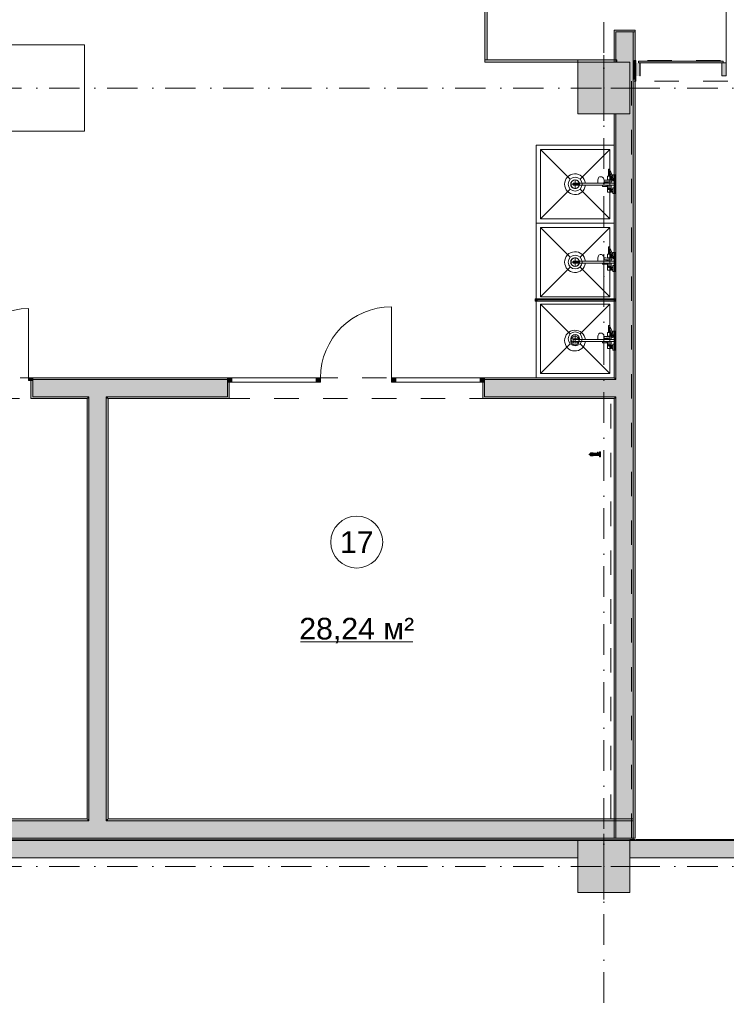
# Model space of a CAD drawing. Header units: millimetres. Extents: x -14761 to 157739, y -22400 to 107990.
# Tile 121 of 228: x 110249 to 118415, y 7408 to 18790. Entities that reach past the tile are written whole.
import ezdxf

# ---------------------------------------------------------------- set-up
doc = ezdxf.new("R2010")
doc.units = ezdxf.units.MM
doc.header["$MEASUREMENT"] = 0
doc.linetypes.add('Штриховая', pattern=[564.444447, 282.222223, -282.222223])
doc.linetypes.add('Штрихпунктирная', pattern=[670.277762, 352.777767, -176.388884, 0, -141.111112])
for name, color, linetype in [('Интерьер - конструкции мебели', 7, 'Continuous'), ('Интерьер - Оборудование', 7, 'Continuous'), ('Интерьер - Сантехника', 7, 'Continuous'), ('Конструктив - ГКЛ', 7, 'Continuous'), ('Конструктив - Колонны', 7, 'Continuous'), ('Конструктив - Навесные Стены', 7, 'Continuous'), ('Конструктив - Стены Блок 200 нов', 7, 'Continuous'), ('Конструктив - Стены Внутр сущ.', 7, 'Continuous'), ('Элемент Модели - Зона', 7, 'Continuous'), ('Элемент Модели - Оси', 7, 'Continuous')]:
    doc.layers.add(name, color=color, linetype=linetype)
doc.styles.add('СГЕНЕРИР_СТИЛЬ_1', font='txt')

msp = doc.modelspace()

# ---------------------------------------------------------------- hatches: boundary and pattern name
at = {"layer": 'Интерьер - Оборудование', "linetype": 'Continuous', "lineweight": 0, "true_color": 0x7f7f7f}
for points in [[(115625, 19700), (115625, 18325), (115650, 18325), (115650, 19700)], [(115625, 18325), (115625, 18300), (117150, 18300), (117150, 18325)]]:
    msp.add_hatch(color=8, dxfattribs=at).paths.add_polyline_path(points)
at = {"layer": 'Интерьер - Оборудование', "linetype": 'Continuous', "lineweight": 0, "true_color": 0x00007f}
msp.add_hatch(color=176, dxfattribs=at).paths.add_polyline_path([(116205, 15563), (116205, 15538), (116230, 15538), (116230, 15563)])
at = {"layer": 'Интерьер - Оборудование', "linetype": 'Continuous', "lineweight": 0, "true_color": 0x000000}
msp.add_hatch(color=18, dxfattribs=at).paths.add_polyline_path([(117130, 15562), (116230, 15562), (116230, 15538), (117130, 15538)])
at = {"layer": 'Интерьер - Оборудование', "linetype": 'Continuous', "lineweight": 0, "true_color": 0xe5e5e5}
msp.add_hatch(color=254, dxfattribs=at).paths.add_polyline_path([(116934, 13782), (116934, 13792), (116933, 13792), (116932, 13792), (116930, 13792), (116928, 13792), (116927, 13792), (116927, 13792), (116927, 13782), (116925, 13782), (116925, 13782), (116924, 13782), (116924, 13779), (116884, 13779), (116883, 13779), (116877, 13779), (116877, 13779), (116877, 13781), (116877, 13782), (116877, 13782), (116847, 13782), (116846, 13782), (116845, 13781), (116845, 13780), (116845, 13779), (116845, 13778), (116845, 13776), (116845, 13774), (116845, 13771), (116845, 13770), (116842, 13770), (116838, 13770), (116837, 13770), (116835, 13770), (116833, 13769), (116832, 13768), (116832, 13767), (116832, 13766), (116832, 13763), (116833, 13761), (116834, 13761), (116835, 13760), (116836, 13760), (116837, 13760), (116841, 13760), (116845, 13760), (116845, 13759), (116845, 13756), (116845, 13754), (116845, 13752), (116845, 13751), (116845, 13750), (116845, 13750), (116846, 13749), (116847, 13748), (116877, 13748), (116877, 13748), (116877, 13749), (116877, 13751), (116877, 13751), (116883, 13751), (116883, 13751), (116884, 13751), (116950, 13751), (116950, 13751), (116950, 13745), (116950, 13740), (116950, 13737), (116950, 13735), (116962, 13735), (116962, 13737), (116962, 13740), (116962, 13745), (116962, 13751), (116962, 13758), (116962, 13765), (116962, 13773), (116962, 13780), (116962, 13786), (116962, 13790), (116962, 13794), (116962, 13795), (116950, 13795), (116950, 13794), (116950, 13790), (116950, 13786), (116950, 13780), (116950, 13779), (116936, 13779), (116936, 13782), (116936, 13782), (116935, 13782)])
at = {"layer": 'Конструктив - ГКЛ', "linetype": 'Continuous', "lineweight": 0, "true_color": 0x000000}
for points in [[(117359, 9312), (117300, 9312), (117300, 9300), (117359, 9300)], [(134675, 9312), (117364, 9312), (117364, 9300), (134675, 9300)]]:
    msp.add_hatch(color=18, dxfattribs=at).paths.add_polyline_path(points)
at = {"layer": 'Конструктив - Колонны', "linetype": 'Continuous', "lineweight": 0, "true_color": 0x000000}
for points in [[(116700, 17700), (117300, 17700), (117300, 18300), (116700, 18300)], [(116700, 8700), (117300, 8700), (117300, 9300), (116700, 9300)]]:
    msp.add_hatch(color=18, dxfattribs=at).paths.add_polyline_path(points)
at = {"layer": 'Конструктив - Навесные Стены', "linetype": 'Continuous', "lineweight": 0, "true_color": 0x000000}
for points in [[(117365, 18140), (117415, 18140), (117415, 18290), (117365, 18290)], [(117420, 18140), (117420, 18290), (117370, 18290), (117370, 18140)], [(117400, 18310), (117400, 18290), (118380, 18290), (118380, 18310)], [(118365, 18140), (118415, 18140), (118415, 18290), (118365, 18290)]]:
    msp.add_hatch(color=18, dxfattribs=at).paths.add_polyline_path(points)
at = {"layer": 'Конструктив - Стены Блок 200 нов', "linetype": 'Continuous', "lineweight": 0, "true_color": 0x000000}
for points in [[(117120, 18670), (117120, 18650), (117140, 18650), (117360, 18650), (117360, 18670)], [(117340, 18675), (117140, 18675), (117140, 18670), (117340, 18670)], [(117120, 18300), (117140, 18300), (117140, 18650), (117120, 18650)], [(117140, 18650), (117140, 18300), (117340, 18300), (117340, 18650)], [(117340, 18650), (117340, 18300), (117360, 18300), (117360, 18650)], [(117140, 14630), (117340, 14630), (117340, 18300), (117300, 18300), (117300, 17700), (117140, 17700)], [(117360, 9330), (117360, 18300), (117340, 18300), (117340, 9330)], [(117350, 18080), (117370, 18080), (117370, 18320), (117350, 18320), (117350, 18100)], [(117120, 14650), (117140, 14650), (117140, 17700), (117120, 17700)], [(110400, 14650), (110350, 14650), (110350, 14620), (110400, 14620)], [(110400, 14410), (110400, 14430), (110400, 14620), (110380, 14620), (110380, 14410)], [(112650, 14650), (110400, 14650), (110400, 14630), (112650, 14630)], [(110400, 14630), (110400, 14620), (110400, 14430), (111050, 14430), (111050, 14630)], [(111050, 14430), (111250, 14430), (111250, 14630), (111050, 14630)], [(111250, 14430), (112650, 14430), (112650, 14600), (112650, 14630), (111250, 14630)], [(112650, 14650), (112650, 14600), (112700, 14600), (112700, 14650)], [(112670, 14410), (112670, 14600), (112650, 14600), (112650, 14430), (112650, 14410)], [(113675, 14650), (113675, 14600), (113725, 14600), (113725, 14650)], [(114545, 14650), (114545, 14600), (114595, 14600), (114595, 14650)], [(115570, 14650), (115570, 14600), (115620, 14600), (115620, 14650)], [(115620, 14410), (115620, 14430), (115620, 14600), (115600, 14600), (115600, 14410)], [(115620, 14630), (117120, 14630), (117120, 14650), (115620, 14650)], [(117120, 14630), (115620, 14630), (115620, 14600), (115620, 14430), (117120, 14430)], [(117120, 14650), (117120, 14630), (117140, 14630), (117140, 14650)], [(117120, 14630), (117120, 14430), (117140, 14430), (117140, 14630)], [(117140, 14630), (117140, 14430), (117340, 14430), (117340, 14630)], [(110400, 14430), (110400, 14410), (111030, 14410), (111030, 14430)], [(111030, 14410), (111050, 14410), (111050, 14430), (111030, 14430)], [(111030, 14410), (111030, 9550), (111050, 9550), (111050, 14410)], [(111050, 14410), (111250, 14410), (111250, 14430), (111050, 14430)], [(111250, 9550), (111250, 14410), (111050, 14410), (111050, 9550)], [(111250, 14410), (111270, 14410), (111270, 14430), (111250, 14430)], [(111270, 9550), (111270, 14410), (111250, 14410), (111250, 9550)], [(111270, 14430), (111270, 14410), (112650, 14410), (112650, 14430)], [(115620, 14430), (115620, 14410), (117120, 14410), (117120, 14430)], [(117120, 14430), (117120, 14410), (117140, 14410), (117140, 14430)], [(117120, 14410), (117120, 9330), (117140, 9330), (117140, 14410)], [(117140, 14430), (117140, 9330), (117340, 9330), (117340, 14430)], [(107900, 9330), (111050, 9330), (111050, 9530), (107900, 9530)], [(107920, 9530), (111030, 9530), (111030, 9550), (107920, 9550)], [(111030, 9530), (111050, 9530), (111050, 9550), (111030, 9550)], [(111050, 9530), (111250, 9530), (111250, 9550), (111050, 9550)], [(111050, 9330), (111250, 9330), (111250, 9530), (111050, 9530)], [(111250, 9530), (111270, 9530), (111270, 9550), (111250, 9550)], [(111250, 9330), (117339, 9330), (117339, 9530), (111250, 9530)], [(111270, 9530), (117339, 9530), (117339, 9550), (111270, 9550)], [(99100, 9330), (99100, 9310), (117339, 9310), (117339, 9330)]]:
    msp.add_hatch(color=18, dxfattribs=at).paths.add_polyline_path(points)
at = {"layer": 'Конструктив - Стены Внутр сущ.', "linetype": 'Continuous', "lineweight": 0, "true_color": 0x000000}
for points in [[(108300, 9100), (116700, 9100), (116700, 9300), (108300, 9300)], [(117300, 9100), (125700, 9100), (125700, 9300), (117300, 9300)]]:
    msp.add_hatch(color=18, dxfattribs=at).paths.add_polyline_path(points)

# ---------------------------------------------------------------- linework, layer by layer
at = {"layer": 'Интерьер - конструкции мебели', "color": 7, "linetype": 'Continuous', "lineweight": 15, "flags": 128}
msp.add_lwpolyline([(105000, 17500), (111000, 17500), (111000, 18500), (105000, 18500)], close=True, dxfattribs=at)
at = {"layer": 'Интерьер - Оборудование', "color": 7, "linetype": 'Continuous', "lineweight": 15}
for p, q in [((117054, 17055), (117053, 17057)), ((117066, 16981), (117053, 16981)), ((117054, 17055), (117058, 17041)), ((117058, 17041), (117066, 17023)), ((117082, 16977), (117082, 16949)), ((117088, 16977), (117092, 16966)), ((117090, 16954), (117090, 16972)), ((117090, 16972), (117090, 16972)), ((117090, 16972), (117090, 16972)), ((117092, 16966), (117096, 16946)), ((117101, 16981), (117105, 16969)), ((117104, 16972), (117104, 16981)), ((117105, 16970), (117105, 16970)), ((117105, 16969), (117109, 16950)), ((116786, 16900), (116645, 16900)), ((116645, 16876), (116645, 16900)), ((116786, 16876), (116645, 16876)), ((116933, 16900), (117086, 16900)), ((117086, 16876), (116985, 16876)), ((116988, 16900), (116988, 16900)), ((117000, 16902), (116999, 16900)), ((117001, 16907), (117000, 16902)), ((117003, 16916), (117001, 16907)), ((117042, 16913), (117002, 16913)), ((117002, 16900), (117002, 16900)), ((117003, 16936), (117003, 16934)), ((117003, 16934), (117004, 16925)), ((117004, 16925), (117003, 16916)), ((117003, 16914), (117021, 16915)), ((117021, 16915), (117063, 16915)), ((117027, 16913), (117027, 16900)), ((117027, 16863), (117027, 16876)), ((117042, 16935), (117063, 16935)), ((117042, 16915), (117042, 16900)), ((117042, 16863), (117042, 16876)), ((117050, 16938), (117050, 16935)), ((117050, 16938), (117082, 16938)), ((117050, 16915), (117050, 16900)), ((117050, 16838), (117050, 16876)), ((117065, 16935), (117063, 16935)), ((117063, 16915), (117065, 16915)), ((117066, 16934), (117065, 16935)), ((117065, 16915), (117066, 16916)), ((117068, 16933), (117066, 16934)), ((117066, 16916), (117068, 16917)), ((117069, 16932), (117068, 16933)), ((117068, 16917), (117069, 16919)), ((117069, 16930), (117069, 16932)), ((117069, 16930), (117070, 16928)), ((117069, 16930), (117069, 16930)), ((117070, 16928), (117069, 16930)), ((117069, 16930), (117069, 16930)), ((117070, 16922), (117069, 16920)), ((117069, 16920), (117070, 16922)), ((117069, 16920), (117069, 16920)), ((117069, 16919), (117069, 16920)), ((117069, 16920), (117069, 16920)), ((117070, 16928), (117071, 16925)), ((117070, 16922), (117070, 16928)), ((117071, 16925), (117070, 16922)), ((117072, 16938), (117075, 16938)), ((117075, 16938), (117078, 16938)), ((117078, 16938), (117081, 16938)), ((117086, 16933), (117086, 16919)), ((117090, 16949), (117090, 16954)), ((117095, 16954), (117090, 16954)), ((117096, 16946), (117096, 16945)), ((117109, 16944), (117107, 16931)), ((117107, 16931), (117107, 16930)), ((117107, 16930), (117107, 16929)), ((117109, 16950), (117109, 16945)), ((117109, 16945), (117109, 16944)), ((117122, 16876), (117122, 16900)), ((117082, 16838), (117050, 16838)), ((117082, 16799), (117082, 16827)), ((117090, 16799), (117090, 16827)), ((117104, 16822), (117090, 16822)), ((117104, 16804), (117090, 16804)), ((117104, 16795), (117104, 16831)), ((117054, 16155), (117053, 16157)), ((117066, 16081), (117053, 16081)), ((117054, 16155), (117058, 16141)), ((117058, 16141), (117066, 16123)), ((117082, 16077), (117082, 16049)), ((117088, 16077), (117092, 16066)), ((117090, 16054), (117090, 16072)), ((117090, 16072), (117090, 16072)), ((117090, 16072), (117090, 16072)), ((117090, 16049), (117090, 16054)), ((117095, 16054), (117090, 16054)), ((117092, 16066), (117096, 16046)), ((117101, 16081), (117105, 16069)), ((117104, 16072), (117104, 16081)), ((117105, 16070), (117105, 16070)), ((117105, 16069), (117109, 16050)), ((117109, 16050), (117109, 16045)), ((116786, 16000), (116645, 16000)), ((116645, 15976), (116645, 16000)), ((116786, 15976), (116645, 15976)), ((116933, 16000), (117086, 16000)), ((117086, 15976), (116985, 15976)), ((116988, 16000), (116988, 16000)), ((117000, 16002), (116999, 16000)), ((117001, 16007), (117000, 16002)), ((117003, 16016), (117001, 16007)), ((117042, 16013), (117002, 16013)), ((117002, 16000), (117002, 16000)), ((117003, 16036), (117003, 16034)), ((117003, 16034), (117004, 16025)), ((117004, 16025), (117003, 16016)), ((117003, 16014), (117021, 16015)), ((117021, 16015), (117063, 16015)), ((117027, 16013), (117027, 16000)), ((117027, 15963), (117027, 15976)), ((117042, 16035), (117063, 16035)), ((117042, 16015), (117042, 16000)), ((117042, 15963), (117042, 15976)), ((117050, 16038), (117050, 16035)), ((117050, 16038), (117082, 16038)), ((117050, 16015), (117050, 16000)), ((117050, 15938), (117050, 15976)), ((117082, 15938), (117050, 15938)), ((117065, 16035), (117063, 16035)), ((117063, 16015), (117065, 16015)), ((117066, 16034), (117065, 16035)), ((117065, 16015), (117066, 16016)), ((117068, 16033), (117066, 16034)), ((117066, 16016), (117068, 16017)), ((117069, 16032), (117068, 16033)), ((117068, 16017), (117069, 16019)), ((117069, 16030), (117069, 16032)), ((117069, 16030), (117070, 16028)), ((117069, 16030), (117069, 16030)), ((117070, 16028), (117069, 16030)), ((117069, 16030), (117069, 16030)), ((117070, 16022), (117069, 16020)), ((117069, 16020), (117070, 16022)), ((117069, 16020), (117069, 16020)), ((117069, 16019), (117069, 16020)), ((117069, 16020), (117069, 16020)), ((117070, 16028), (117071, 16025)), ((117070, 16022), (117070, 16028)), ((117071, 16025), (117070, 16022)), ((117072, 16038), (117075, 16038)), ((117075, 16038), (117078, 16038)), ((117078, 16038), (117081, 16038)), ((117086, 16033), (117086, 16019)), ((117096, 16046), (117096, 16045)), ((117109, 16044), (117107, 16031)), ((117107, 16031), (117107, 16030)), ((117107, 16030), (117107, 16029)), ((117109, 16045), (117109, 16044)), ((117122, 15976), (117122, 16000)), ((117082, 15899), (117082, 15927)), ((117090, 15899), (117090, 15927)), ((117104, 15922), (117090, 15922)), ((117104, 15904), (117090, 15904)), ((117104, 15895), (117104, 15931)), ((116230, 15563), (117130, 15563)), ((116230, 15562), (116230, 15563)), ((116230, 15538), (117130, 15538)), ((116230, 15538), (116230, 15538)), ((117130, 15563), (117130, 15562)), ((117130, 15538), (117130, 15538)), ((117054, 15247), (117053, 15249)), ((117066, 15173), (117053, 15173)), ((117054, 15247), (117058, 15233)), ((117058, 15233), (117066, 15215)), ((117082, 15169), (117082, 15141)), ((117088, 15169), (117092, 15158)), ((117090, 15146), (117090, 15164)), ((117090, 15164), (117090, 15164)), ((117090, 15164), (117090, 15164)), ((117090, 15141), (117090, 15146)), ((117095, 15146), (117090, 15146)), ((117092, 15158), (117096, 15138)), ((117101, 15173), (117105, 15161)), ((117104, 15164), (117104, 15173)), ((117105, 15162), (117105, 15162)), ((117105, 15161), (117109, 15142)), ((117109, 15142), (117109, 15137)), ((116786, 15092), (116645, 15092)), ((116645, 15068), (116645, 15092)), ((116786, 15068), (116645, 15068)), ((116933, 15092), (117086, 15092)), ((117086, 15068), (116985, 15068)), ((116988, 15092), (116988, 15092)), ((117000, 15094), (116999, 15092)), ((117001, 15099), (117000, 15094)), ((117003, 15108), (117001, 15099)), ((117042, 15105), (117002, 15105)), ((117002, 15092), (117002, 15092)), ((117003, 15128), (117003, 15126)), ((117003, 15126), (117004, 15117)), ((117004, 15117), (117003, 15108)), ((117003, 15106), (117021, 15107)), ((117021, 15107), (117063, 15107)), ((117027, 15105), (117027, 15092)), ((117027, 15055), (117027, 15068)), ((117042, 15127), (117063, 15127)), ((117042, 15107), (117042, 15092)), ((117042, 15055), (117042, 15068)), ((117050, 15130), (117050, 15127)), ((117050, 15130), (117082, 15130)), ((117050, 15107), (117050, 15092)), ((117050, 15030), (117050, 15068)), ((117082, 15030), (117050, 15030)), ((117065, 15127), (117063, 15127)), ((117063, 15107), (117065, 15107)), ((117066, 15126), (117065, 15127)), ((117065, 15107), (117066, 15108)), ((117068, 15125), (117066, 15126)), ((117066, 15108), (117068, 15109)), ((117069, 15124), (117068, 15125)), ((117068, 15109), (117069, 15111)), ((117069, 15122), (117069, 15124)), ((117069, 15122), (117070, 15120)), ((117069, 15122), (117069, 15122)), ((117070, 15120), (117069, 15122)), ((117069, 15122), (117069, 15122)), ((117070, 15114), (117069, 15112)), ((117069, 15112), (117070, 15114)), ((117069, 15112), (117069, 15112)), ((117069, 15111), (117069, 15112)), ((117069, 15112), (117069, 15112)), ((117070, 15120), (117071, 15117)), ((117070, 15114), (117070, 15120)), ((117071, 15117), (117070, 15114)), ((117072, 15130), (117075, 15130)), ((117075, 15130), (117078, 15130)), ((117078, 15130), (117081, 15130)), ((117086, 15125), (117086, 15111)), ((117096, 15138), (117096, 15137)), ((117109, 15136), (117107, 15123)), ((117107, 15123), (117107, 15122)), ((117107, 15122), (117107, 15121)), ((117109, 15137), (117109, 15136)), ((117122, 15068), (117122, 15092)), ((117082, 14991), (117082, 15019)), ((117090, 14991), (117090, 15019)), ((117104, 15014), (117090, 15014)), ((117104, 14996), (117090, 14996)), ((117104, 14987), (117104, 15023)), ((116847, 13782), (116847, 13748)), ((116877, 13779), (116877, 13751)), ((116893, 13775), (116885, 13775)), ((116893, 13757), (116893, 13774)), ((116936, 13779), (116924, 13779)), ((116934, 13782), (116927, 13782)), ((116950, 13779), (116950, 13751)), ((116845, 13770), (116845, 13760)), ((116885, 13755), (116893, 13755))]:
    msp.add_line(p, q, dxfattribs=at)
at = {"layer": 'Интерьер - Оборудование', "color": 7, "linetype": 'Continuous', "lineweight": 15, "flags": 128}
for points in [[(115625, 19700), (115650, 19700), (115650, 18325), (115625, 18325)], [(115625, 18325), (117150, 18325), (117150, 18300), (115625, 18300)], [(117082, 16977), (117088, 16977), (117082, 16995), (117067, 17021), (117066, 17023), (117066, 16981), (117082, 16981)], [(117086, 16938), (117086, 16933), (117095, 16936), (117096, 16945), (117096, 16945), (117090, 16945), (117090, 16949), (117082, 16949), (117082, 16938)], [(117082, 16077), (117088, 16077), (117082, 16095), (117067, 16121), (117066, 16123), (117066, 16081), (117082, 16081)], [(117086, 16038), (117086, 16033), (117095, 16036), (117096, 16045), (117096, 16045), (117090, 16045), (117090, 16049), (117082, 16049), (117082, 16038)], [(116205, 15563), (116230, 15563), (116230, 15538), (116205, 15538)], [(117130, 15562), (117130, 15538), (116230, 15538), (116230, 15562)], [(117082, 15169), (117088, 15169), (117082, 15187), (117067, 15213), (117066, 15215), (117066, 15173), (117082, 15173)], [(117086, 15130), (117086, 15125), (117095, 15128), (117096, 15137), (117096, 15137), (117090, 15137), (117090, 15141), (117082, 15141), (117082, 15130)], [(116934, 13782), (116934, 13792), (116933, 13792), (116932, 13792), (116930, 13792), (116928, 13792), (116927, 13792), (116927, 13792), (116927, 13782), (116925, 13782), (116925, 13782), (116924, 13782), (116924, 13779), (116884, 13779), (116883, 13779), (116877, 13779), (116877, 13779), (116877, 13781), (116877, 13782), (116877, 13782), (116847, 13782), (116846, 13782), (116845, 13781), (116845, 13780), (116845, 13779), (116845, 13778), (116845, 13776), (116845, 13774), (116845, 13771), (116845, 13770), (116842, 13770), (116838, 13770), (116837, 13770), (116835, 13770), (116833, 13769), (116832, 13768), (116832, 13767), (116832, 13766), (116832, 13763), (116833, 13761), (116834, 13761), (116835, 13760), (116836, 13760), (116837, 13760), (116841, 13760), (116845, 13760), (116845, 13759), (116845, 13756), (116845, 13754), (116845, 13752), (116845, 13751), (116845, 13750), (116845, 13750), (116846, 13749), (116847, 13748), (116877, 13748), (116877, 13748), (116877, 13749), (116877, 13751), (116877, 13751), (116883, 13751), (116883, 13751), (116884, 13751), (116950, 13751), (116950, 13751), (116950, 13745), (116950, 13740), (116950, 13737), (116950, 13735), (116962, 13735), (116962, 13737), (116962, 13740), (116962, 13745), (116962, 13751), (116962, 13758), (116962, 13765), (116962, 13773), (116962, 13780), (116962, 13786), (116962, 13790), (116962, 13794), (116962, 13795), (116950, 13795), (116950, 13794), (116950, 13790), (116950, 13786), (116950, 13780), (116950, 13779), (116936, 13779), (116936, 13782), (116936, 13782), (116935, 13782)]]:
    msp.add_lwpolyline(points, close=True, dxfattribs=at)
for points in [[(116786, 16876, -19.949874), (116786, 16900), (116933, 16900), (116930, 16912), (116929, 16925), (116930, 16938), (116933, 16950), (116938, 16960), (116943, 16968), (116950, 16973), (116958, 16975), (116968, 16975), (116972, 16975), (116979, 16973), (116982, 16971), (116988, 16967), (116990, 16965), (116996, 16957), (117000, 16948), (117001, 16943), (117003, 16936), (117021, 16936), (117042, 16935), (117042, 16981), (117053, 16981), (117053, 17057, -0.853753), (117066, 17059), (117070, 17046), (117079, 17027), (117094, 17000), (117101, 16981), (117104, 16981), (117104, 16997), (117130, 16997), (117130, 16929), (117107, 16929), (117107, 16928), (117106, 16927), (117105, 16927), (117104, 16926), (117086, 16919), (117086, 16900), (117122, 16900), (117122, 16928), (117130, 16928), (117130, 16848), (117122, 16848), (117122, 16876), (117086, 16876), (117086, 16838), (117082, 16838), (117082, 16827), (117090, 16827), (117090, 16831), (117104, 16831), (117104, 16847), (117130, 16847), (117130, 16779), (117104, 16779), (117104, 16795), (117090, 16795), (117090, 16799), (117082, 16799), (117082, 16795), (117042, 16795), (117042, 16863), (116985, 16863), (116985, 16864), (116985, 16865), (116985, 16868), (116985, 16871), (116985, 16875), (116985, 16876)], [(116786, 15976, -19.949874), (116786, 16000), (116933, 16000), (116930, 16012), (116929, 16025), (116930, 16038), (116933, 16050), (116938, 16060), (116943, 16068), (116950, 16073), (116958, 16075), (116968, 16075), (116972, 16075), (116979, 16073), (116982, 16071), (116988, 16067), (116990, 16065), (116996, 16057), (117000, 16048), (117001, 16043), (117003, 16036), (117021, 16036), (117042, 16035), (117042, 16081), (117053, 16081), (117053, 16157, -0.853753), (117066, 16159), (117070, 16146), (117079, 16127), (117094, 16100), (117101, 16081), (117104, 16081), (117104, 16097), (117130, 16097), (117130, 16029), (117107, 16029), (117107, 16028), (117106, 16027), (117105, 16027), (117104, 16026), (117086, 16019), (117086, 16000), (117122, 16000), (117122, 16028), (117130, 16028), (117130, 15948), (117122, 15948), (117122, 15976), (117086, 15976), (117086, 15938), (117082, 15938), (117082, 15927), (117090, 15927), (117090, 15931), (117104, 15931), (117104, 15947), (117130, 15947), (117130, 15879), (117104, 15879), (117104, 15895), (117090, 15895), (117090, 15899), (117082, 15899), (117082, 15895), (117042, 15895), (117042, 15963), (116985, 15963), (116985, 15964), (116985, 15965), (116985, 15968), (116985, 15971), (116985, 15975), (116985, 15976)], [(116786, 15068, -19.949874), (116786, 15092), (116933, 15092), (116930, 15104), (116929, 15117), (116930, 15130), (116933, 15142), (116938, 15152), (116943, 15160), (116950, 15165), (116958, 15167), (116968, 15167), (116972, 15167), (116979, 15165), (116982, 15163), (116988, 15159), (116990, 15157), (116996, 15149), (117000, 15140), (117001, 15135), (117003, 15128), (117021, 15128), (117042, 15127), (117042, 15173), (117053, 15173), (117053, 15249, -0.853753), (117066, 15251), (117070, 15238), (117079, 15219), (117094, 15192), (117101, 15173), (117104, 15173), (117104, 15189), (117130, 15189), (117130, 15121), (117107, 15121), (117107, 15120), (117106, 15119), (117105, 15119), (117104, 15118), (117086, 15111), (117086, 15092), (117122, 15092), (117122, 15120), (117130, 15120), (117130, 15040), (117122, 15040), (117122, 15068), (117086, 15068), (117086, 15030), (117082, 15030), (117082, 15019), (117090, 15019), (117090, 15023), (117104, 15023), (117104, 15039), (117130, 15039), (117130, 14971), (117104, 14971), (117104, 14987), (117090, 14987), (117090, 14991), (117082, 14991), (117082, 14987), (117042, 14987), (117042, 15055), (116985, 15055), (116985, 15056), (116985, 15057), (116985, 15060), (116985, 15063), (116985, 15067), (116985, 15068)]]:
    msp.add_lwpolyline(points, format="xyb", close=True, dxfattribs=at)
at = {"layer": 'Интерьер - Оборудование', "color": 7, "linetype": 'Continuous', "lineweight": 15}
for centre, radius, start, end in [((116667, 16888), 50, 13.8865, 346.1135), ((117060, 16834), 9, 150, 30), ((116667, 15988), 50, 13.8865, 346.1135), ((117060, 15934), 9, 150, 30), ((116667, 15080), 50, 13.8865, 346.1135), ((117060, 15026), 9, 150, 30), ((116915, 13768), 35.2, 167.7352, 175.8359), ((116889, 13774), 7.86, 152.2265, 163.912), ((116905, 13770), 24.1, 163.9119, 167.7352), ((116883, 13778), 0.883, 90, 141.9852), ((116886, 13776), 4.8, 141.9854, 152.2265), ((116883, 13778), 0.883, 38.0148, 90), ((116880, 13776), 4.8, 27.7735, 38.0146), ((116877, 13774), 7.77, 16.3399, 27.7735), ((116863, 13770), 23.3, 12.5097, 16.3399), ((116899, 13774), 5.65, 169.784, 180), ((116893, 13775), 0.422, 349.7842, 90), ((116949, 13765), 68.6, 175.8359, 180), ((116949, 13765), 68.6, 180, 184.1641), ((116915, 13763), 35.2, 184.1641, 192.2648), ((116905, 13760), 24.1, 192.2648, 196.0881), ((116889, 13756), 7.86, 196.088, 207.7735), ((116886, 13754), 4.8, 207.7735, 218.0146), ((116883, 13752), 0.883, 218.0148, 270), ((116883, 13752), 0.883, 270, 321.9852), ((116877, 13756), 7.77, 332.2265, 343.6601), ((116880, 13754), 4.8, 321.9854, 332.2265), ((116863, 13760), 23.3, 343.6601, 347.4903), ((116899, 13757), 5.65, 180, 190.216), ((116893, 13756), 0.422, 270, 10.2158)]:
    msp.add_arc(centre, radius, start, end, dxfattribs=at)
at = {"layer": 'Интерьер - Сантехника', "color": 7, "linetype": 'Continuous', "lineweight": 15}
for p, q in [((117069, 17288), (116269, 17288)), ((116269, 17288), (116269, 16488)), ((116269, 17288), (116612, 16945)), ((117069, 17288), (116726, 16945)), ((117069, 16488), (117069, 17288)), ((116719, 16888), (116619, 16888)), ((116669, 16838), (116669, 16938)), ((116269, 16488), (116612, 16831)), ((117069, 16488), (116726, 16831)), ((116269, 16488), (117069, 16488)), ((117069, 16388), (116269, 16388)), ((116269, 16388), (116269, 15588)), ((116269, 16388), (116612, 16045)), ((117069, 16388), (116726, 16045)), ((117069, 15588), (117069, 16388)), ((116719, 15988), (116619, 15988)), ((116669, 15938), (116669, 16038)), ((116269, 15588), (116612, 15931)), ((117069, 15588), (116726, 15931)), ((116269, 15588), (117069, 15588)), ((117069, 15500), (116269, 15500)), ((116269, 15500), (116269, 14700)), ((116269, 15500), (116612, 15157)), ((117069, 15500), (116726, 15157)), ((117069, 14700), (117069, 15500)), ((116669, 15050), (116669, 15150)), ((116269, 14700), (116612, 15043)), ((116719, 15100), (116619, 15100)), ((117069, 14700), (116726, 15043)), ((116269, 14700), (117069, 14700))]:
    msp.add_line(p, q, dxfattribs=at)
at = {"layer": 'Интерьер - Сантехника', "color": 7, "linetype": 'Continuous', "lineweight": 15, "flags": 128}
for points in [[(117119, 16438), (117119, 17338), (116219, 17338), (116219, 16438)], [(117119, 15538), (117119, 16438), (116219, 16438), (116219, 15538)], [(117119, 14650), (117119, 15550), (116219, 15550), (116219, 14650)]]:
    msp.add_lwpolyline(points, close=True, dxfattribs=at)
at = {"layer": 'Интерьер - Сантехника', "color": 7, "linetype": 'Continuous', "lineweight": 15}
for centre, radius in [((116669, 16888), 80), ((116669, 16888), 50), ((116669, 15988), 80), ((116669, 15988), 50), ((116669, 15100), 80), ((116669, 15100), 50)]:
    msp.add_circle(centre, radius, dxfattribs=at)
at = {"layer": 'Конструктив - ГКЛ', "color": 251, "linetype": 'Continuous', "lineweight": 20, "true_color": 0x575757, "flags": 128}
for points in [[(117359, 9312), (117300, 9312)], [(117300, 9300), (125700, 9300)], [(134675, 9312), (117364, 9312)]]:
    msp.add_lwpolyline(points, dxfattribs=at)
at = {"layer": 'Конструктив - ГКЛ', "color": 251, "linetype": 'Continuous', "lineweight": 5, "true_color": 0x575757, "flags": 128}
msp.add_lwpolyline([(117300, 9300), (117300, 9312)], dxfattribs=at)
at = {"layer": 'Конструктив - Колонны', "color": 251, "linetype": 'Continuous', "lineweight": 5, "true_color": 0x575757}
for p, q in [((117000, 18080), (117000, 18380)), ((116920, 18000), (116620, 18000)), ((117080, 18000), (117380, 18000)), ((117000, 17920), (117000, 17620)), ((117000, 9080), (117000, 9380)), ((116920, 9000), (116620, 9000)), ((117080, 9000), (117380, 9000)), ((117000, 8920), (117000, 8620))]:
    msp.add_line(p, q, dxfattribs=at)
at = {"layer": 'Конструктив - Колонны', "color": 251, "linetype": 'Continuous', "lineweight": 15, "true_color": 0x575757, "flags": 128}
for points in [[(116700, 17700), (117300, 17700), (117300, 18300), (116700, 18300)], [(116700, 8700), (117300, 8700), (117300, 9300), (116700, 9300)]]:
    msp.add_lwpolyline(points, close=True, dxfattribs=at)
at = {"layer": 'Конструктив - Колонны', "color": 251, "linetype": 'Continuous', "lineweight": 5, "true_color": 0x575757}
for p in [(117000, 18000), (117000, 9000)]:
    msp.add_point(p, dxfattribs=at)
at = {"layer": 'Конструктив - Навесные Стены', "color": 7, "linetype": 'Continuous', "lineweight": 15}
for p, q in [((118415, 18320), (118415, 19295)), ((117365, 18290), (117365, 18140)), ((117370, 18290), (117365, 18290)), ((117370, 18290), (117370, 18140)), ((117415, 18290), (117415, 18140)), ((117420, 18290), (117415, 18290)), ((117420, 18290), (117420, 18140)), ((118365, 18290), (118365, 18140)), ((118415, 18290), (118365, 18290)), ((118415, 18320), (118415, 18280)), ((118415, 18280), (118415, 18320)), ((118415, 18290), (118415, 18140)), ((117370, 18140), (117365, 18140)), ((117420, 18140), (117415, 18140)), ((118415, 18140), (118365, 18140))]:
    msp.add_line(p, q, dxfattribs=at)
at = {"layer": 'Конструктив - Навесные Стены', "color": 7, "linetype": 'Continuous', "lineweight": 15, "flags": 128}
msp.add_lwpolyline([(117400, 18310), (117400, 18290), (118380, 18290), (118380, 18310)], close=True, dxfattribs=at)
at = {"layer": 'Конструктив - Стены Блок 200 нов', "color": 251, "linetype": 'Continuous', "lineweight": 20, "true_color": 0x575757}
for p, q in [((117360, 18670), (117120, 18670)), ((117120, 18650), (117120, 18670)), ((117120, 18650), (117120, 18670)), ((117360, 18670), (117120, 18670)), ((117360, 18650), (117360, 18670)), ((117140, 18650), (117140, 18300)), ((117140, 18650), (117360, 18650)), ((117340, 18300), (117340, 18650)), ((117340, 14630), (117340, 18300)), ((117350, 18320), (117370, 18320)), ((117350, 18100), (117350, 18320)), ((117370, 18320), (117370, 18080)), ((117370, 18320), (117370, 18080)), ((117350, 18080), (117370, 18080)), ((117350, 18080), (117370, 18080)), ((117140, 17700), (117140, 14630)), ((110380, 14620), (110380, 14410)), ((110400, 14620), (110380, 14620)), ((110380, 14620), (110380, 14410)), ((110400, 14650), (110400, 14630)), ((110400, 14650), (110400, 14630)), ((110400, 14650), (110400, 14630)), ((111050, 14630), (110400, 14630)), ((110400, 14630), (110400, 14620)), ((110400, 14630), (110400, 14620)), ((110400, 14630), (110400, 14620)), ((110400, 14430), (110400, 14620)), ((111250, 14630), (111050, 14630)), ((112650, 14630), (111250, 14630)), ((112650, 14650), (112650, 14630)), ((112650, 14650), (112650, 14630)), ((112650, 14650), (112650, 14630)), ((112650, 14630), (112650, 14600)), ((112650, 14630), (112650, 14600)), ((112650, 14630), (112650, 14600)), ((112650, 14600), (112670, 14600)), ((112650, 14430), (112650, 14600)), ((112670, 14600), (112670, 14410)), ((112670, 14600), (112670, 14410)), ((115600, 14600), (115600, 14410)), ((115620, 14600), (115600, 14600)), ((115600, 14600), (115600, 14410)), ((115620, 14650), (115620, 14630)), ((115620, 14650), (115620, 14630)), ((115620, 14650), (115620, 14630)), ((117120, 14630), (115620, 14630)), ((115620, 14630), (115620, 14600)), ((115620, 14630), (115620, 14600)), ((115620, 14630), (115620, 14600)), ((115620, 14430), (115620, 14600)), ((117140, 14630), (117120, 14630)), ((117140, 14630), (117120, 14630)), ((117340, 14430), (117340, 14630)), ((110400, 14410), (110380, 14410)), ((110400, 14410), (110380, 14410)), ((110400, 14430), (111050, 14430)), ((111050, 14430), (111050, 14410)), ((111050, 14430), (111050, 14410)), ((111050, 14410), (111050, 9550)), ((111250, 14410), (111250, 14430)), ((111250, 14410), (111250, 14430)), ((111250, 14430), (112650, 14430)), ((111250, 9550), (111250, 14410)), ((112650, 14410), (112670, 14410)), ((112650, 14410), (112670, 14410)), ((115620, 14410), (115600, 14410)), ((115620, 14410), (115600, 14410)), ((115620, 14430), (117120, 14430)), ((117120, 14430), (117140, 14430)), ((117120, 14430), (117140, 14430)), ((117140, 14430), (117140, 9330)), ((117340, 9330), (117340, 14430)), ((111050, 9530), (107900, 9530)), ((111050, 9550), (111050, 9530)), ((111050, 9550), (111050, 9530)), ((111250, 9530), (111250, 9550)), ((111250, 9530), (111250, 9550)), ((117339, 9530), (111250, 9530)), ((107900, 9330), (111050, 9330)), ((111050, 9330), (111250, 9330)), ((111250, 9330), (117339, 9330))]:
    msp.add_line(p, q, dxfattribs=at)
at = {"layer": 'Конструктив - Стены Блок 200 нов', "color": 251, "linetype": 'Continuous', "lineweight": 5, "true_color": 0x575757}
for p, q in [((110350, 14650), (110350, 15450)), ((114545, 14650), (114545, 15470)), ((110400, 14650), (110350, 14650)), ((110350, 14650), (110350, 14620)), ((110350, 14620), (110400, 14620)), ((110400, 14620), (110400, 14650)), ((112650, 14650), (113725, 14650)), ((112650, 14650), (112650, 14600)), ((112700, 14650), (112650, 14650)), ((112650, 14600), (113725, 14600)), ((112650, 14600), (112700, 14600)), ((112700, 14600), (112700, 14650)), ((113675, 14650), (113675, 14600)), ((113725, 14650), (113675, 14650)), ((113675, 14600), (113725, 14600)), ((113725, 14600), (113725, 14650)), ((115620, 14650), (114545, 14650)), ((114545, 14650), (114545, 14600)), ((114595, 14650), (114545, 14650)), ((115620, 14600), (114545, 14600)), ((114545, 14600), (114595, 14600)), ((114595, 14600), (114595, 14650)), ((115570, 14650), (115570, 14600)), ((115620, 14650), (115570, 14650)), ((115570, 14600), (115620, 14600)), ((115620, 14600), (115620, 14650))]:
    msp.add_line(p, q, dxfattribs=at)
at = {"layer": 'Конструктив - Стены Блок 200 нов', "color": 251, "linetype": 'Continuous', "lineweight": 20, "true_color": 0x575757, "flags": 128}
for points in [[(117120, 18650), (117120, 18300)], [(117360, 18300), (117360, 18650)], [(117360, 9330), (117360, 18300)], [(117120, 17700), (117120, 14650)], [(112650, 14650), (110400, 14650)], [(117120, 14650), (115620, 14650)], [(110400, 14410), (111030, 14410)], [(111030, 14410), (111030, 9550)], [(111270, 9550), (111270, 14410)], [(111270, 14410), (112650, 14410)], [(115620, 14410), (117120, 14410)], [(117120, 14410), (117120, 9330)], [(111030, 9550), (107920, 9550)], [(117339, 9550), (111270, 9550)], [(117339, 9550), (117339, 9530)], [(117339, 9530), (117339, 9330)], [(99100, 9310), (117339, 9310)], [(117140, 9330), (117120, 9330)], [(117340, 9330), (117140, 9330)], [(117339, 9330), (117339, 9310)], [(117360, 9330), (117340, 9330)]]:
    msp.add_lwpolyline(points, dxfattribs=at)
at = {"layer": 'Конструктив - Стены Блок 200 нов', "color": 251, "linetype": 'Continuous', "lineweight": 5, "true_color": 0x575757}
for centre, radius in [((110350, 14650), 800), ((114545, 14650), 820)]:
    msp.add_arc(centre, radius, 90, 180, dxfattribs=at)
at = {"layer": 'Конструктив - Стены Внутр сущ.', "color": 251, "linetype": 'Continuous', "lineweight": 20, "true_color": 0x575757, "flags": 128}
for points in [[(116700, 9300), (108300, 9300)], [(125700, 9300), (117300, 9300)], [(108300, 9100), (116700, 9100)], [(117300, 9100), (125700, 9100)]]:
    msp.add_lwpolyline(points, dxfattribs=at)
at = {"layer": 'Элемент Модели - Зона', "color": 7, "linetype": 'Continuous', "lineweight": 15}
msp.add_line((113494, 11598), (114794, 11598), dxfattribs=at)
at = {"layer": 'Элемент Модели - Зона', "color": 7, "linetype": 'Штриховая', "lineweight": 15, "flags": 128}
for points in [[(36150, 44957), (36110, 44957), (36110, 36320), (41880, 36320), (41880, 39142), (45143, 42405), (45157, 42391), (45157, 42420), (63300, 42420), (63300, 42400), (77400, 42400), (77400, 42420), (114081, 42420), (117317, 39177), (117320, 38842), (117320, 36305), (117360, 36305), (117360, 34300), (117120, 34300), (117120, 35700), (116700, 35700), (116700, 36100), (108300, 36100), (108300, 35700), (107700, 35700), (107700, 36100), (99320, 36100), (99320, 26970), (107700, 26970), (107700, 27650), (108300, 27650), (108300, 26460), (112380, 26460), (112380, 27370), (112500, 27370), (112500, 21180), (117120, 21180), (117120, 26250), (116650, 26250), (116650, 27750), (117120, 27750), (117120, 32800), (117360, 32800), (117360, 20150), (117120, 20150), (117120, 20940), (99320, 20940), (99320, 14650), (117120, 14650), (117120, 17700), (116700, 17700), (116700, 18326), (117120, 18326), (117120, 18650), (117360, 18650), (117360, 18320), (120850, 18320), (120850, 37205), (120239, 37205), (120239, 45000), (125700, 45000), (125700, 45300), (126300, 45300), (126300, 45000), (141025, 45000), (141025, 45100), (140125, 45100), (140125, 47500), (132700, 47500), (132700, 53680), (130530, 53680), (130530, 54300), (129183, 54300), (126300, 54300), (126300, 53700), (125700, 53700), (125700, 54213), (124800, 54213), (117300, 54213), (117300, 53700), (116700, 53700), (116700, 54213), (108300, 54213), (108300, 53700), (107700, 53700), (107700, 54213), (99300, 54213), (99300, 53700), (98700, 53700), (98700, 54213), (90650, 54213), (90650, 53700), (90050, 53700), (89950, 53700), (89950, 48633), (77450, 48633), (77450, 53800), (77450, 61690), (77460, 61690), (77460, 67850), (74720, 67850), (74720, 59730), (73965, 59730), (73965, 54212), (72300, 54212), (72300, 53700), (71700, 53700), (71700, 54212), (63300, 54212), (63300, 53700), (62700, 53700), (62700, 54212), (61025, 54212), (61025, 46500), (61025, 45000), (54300, 45000), (54300, 44700), (53700, 44700), (53700, 45000), (45300, 45000), (45300, 44700), (44700, 44700), (44700, 45000), (36750, 45000), (36750, 44700), (36150, 44700)], [(117320, 18080), (117320, 9300), (125700, 9300), (125700, 9300), (126300, 9300), (126300, 9300), (134680, 9300), (134680, 18080), (126300, 18080), (126300, 17700), (125700, 17700), (125700, 18080)], [(111030, 9550), (111030, 14410), (107920, 14410), (107920, 9550)], [(117080, 9550), (117080, 14410), (111270, 14410), (111270, 9550)]]:
    msp.add_lwpolyline(points, close=True, dxfattribs=at)
at = {"layer": 'Элемент Модели - Зона', "color": 7, "linetype": 'Continuous', "lineweight": 15, "flags": 128}
msp.add_lwpolyline([(114444, 12751, 1), (113844, 12751, 1)], format="xyb", close=True, dxfattribs=at)
at = {"layer": 'Элемент Модели - Оси', "color": 7, "linetype": 'Штрихпунктирная', "lineweight": 15}
for p, q in [((117000, 74402), (117000, 15823)), ((-12761, 18000), (155650, 18000)), ((117000, 15823), (117000, -2975)), ((-12761, 9000), (155650, 9000))]:
    msp.add_line(p, q, dxfattribs=at)
msp.add_point((117000, 15823), dxfattribs=at)
msp.add_point((117000, 15823), dxfattribs=at)

# ---------------------------------------------------------------- texts
at = {"layer": 'Элемент Модели - Зона', "color": 7, "lineweight": 15, "char_height": 250, "attachment_point": 5, "style": 'СГЕНЕРИР_СТИЛЬ_1'}
for s, insert in [('\\A1;{\\pqc;\\fArial|b0|i0|c204|p38;17}', (114144, 12751)), ('\\A1;{\\pqc;\\fArial|b0|i0|c204|p38;28,24 м²}', (114144, 11727))]:
    msp.add_mtext(s, dxfattribs=dict(at, insert=insert))

doc.saveas('drawing.dxf')
